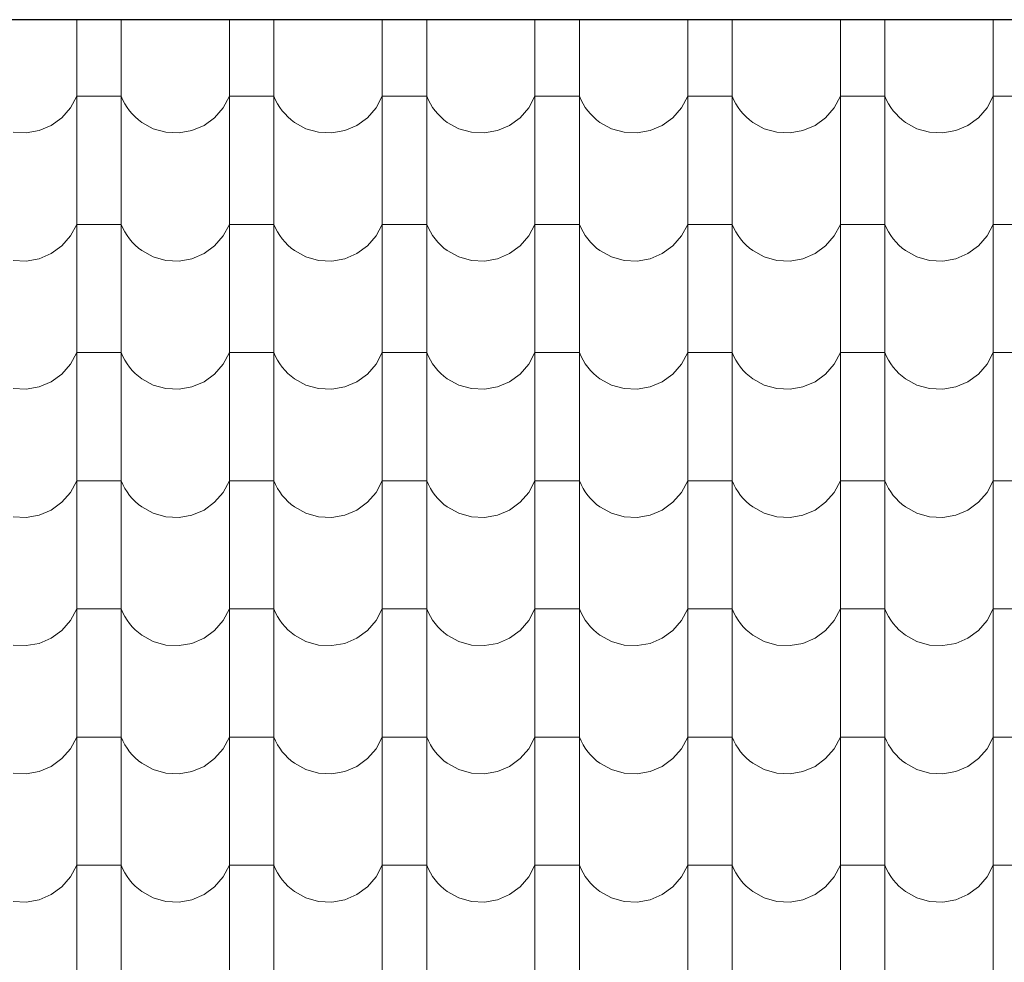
# Model space of a CAD drawing. Header units: millimetres. Extents: x -29624 to 9939, y -6894 to 6495.
# Tile 140 of 243: x -5983 to -5770, y -3385 to -3181. Entities that reach past the tile are written whole.
import ezdxf

# ---------------------------------------------------------------- set-up
doc = ezdxf.new("R2010")
doc.units = ezdxf.units.MM
doc.header["$MEASUREMENT"] = 0
doc.layers.add('810-G Ogólne', color=7, linetype='Continuous')
doc.layers.add('990-D Import IFC', color=7, linetype='Continuous')

# ---------------------------------------------------------------- blocks, each defined once
blk = doc.blocks.new('*X1822', base_point=(515069.4, 47309.9))
at = {"layer": '990-D Import IFC', "color": 251, "linetype": 'Continuous', "lineweight": 13, "true_color": 0x6a6a6a}
for p, q in [((541091.4, -15788.8), (541091.4, -15846.1)), ((541187.5, -15788.8), (541187.5, -15846.1)), ((541421.4, -15788.8), (541421.4, -15846.1)), ((541517.5, -15788.8), (541517.5, -15846.1)), ((541751.4, -15788.8), (541751.4, -15846.1)), ((541847.5, -15788.8), (541847.5, -15846.1)), ((542081.4, -15788.8), (542081.4, -15846.1)), ((542177.5, -15788.8), (542177.5, -15846.1)), ((542411.4, -15788.8), (542411.4, -15846.1)), ((542507.5, -15788.8), (542507.5, -15846.1)), ((542741.4, -15788.8), (542741.4, -15846.1)), ((542837.5, -15788.8), (542837.5, -15846.1)), ((543071.4, -15788.8), (543071.4, -15846.1)), ((541091.4, -15846.1), (541091.4, -16123.1)), ((541187.5, -15846.1), (541187.5, -16123.1)), ((541421.4, -15846.1), (541421.4, -16123.1)), ((541517.5, -15846.1), (541517.5, -16123.1)), ((541751.4, -15846.1), (541751.4, -16123.1)), ((541847.5, -15846.1), (541847.5, -16123.1)), ((542081.4, -15846.1), (542081.4, -16123.1)), ((542177.5, -15846.1), (542177.5, -16123.1)), ((542411.4, -15846.1), (542411.4, -16123.1)), ((542507.5, -15846.1), (542507.5, -16123.1)), ((542741.4, -15846.1), (542741.4, -16123.1)), ((542837.5, -15846.1), (542837.5, -16123.1)), ((543071.4, -15846.1), (543071.4, -16123.1)), ((541078.1, -15979.2), (541091.4, -15954.2)), ((541139.4, -15954.2), (541091.4, -15954.2)), ((541187.5, -15954.2), (541139.4, -15954.2)), ((541187.5, -15954.2), (541191.1, -15962.5)), ((541191.1, -15962.5), (541195.4, -15970.6)), ((541195.4, -15970.6), (541200.2, -15978.3)), ((541408.1, -15979.2), (541421.4, -15954.2)), ((541469.4, -15954.2), (541421.4, -15954.2)), ((541517.5, -15954.2), (541469.4, -15954.2)), ((541517.5, -15954.2), (541521.1, -15962.5)), ((541521.1, -15962.5), (541525.4, -15970.6)), ((541525.4, -15970.6), (541530.2, -15978.3)), ((541738.1, -15979.2), (541751.4, -15954.2)), ((541799.4, -15954.2), (541751.4, -15954.2)), ((541847.5, -15954.2), (541799.4, -15954.2)), ((541847.5, -15954.2), (541851.1, -15962.5)), ((541851.1, -15962.5), (541855.4, -15970.6)), ((541855.4, -15970.6), (541860.2, -15978.3)), ((542068.1, -15979.2), (542081.4, -15954.2)), ((542129.4, -15954.2), (542081.4, -15954.2)), ((542177.5, -15954.2), (542129.4, -15954.2)), ((542177.5, -15954.2), (542181.1, -15962.5)), ((542181.1, -15962.5), (542185.4, -15970.6)), ((542185.4, -15970.6), (542190.2, -15978.3)), ((542398.1, -15979.2), (542411.4, -15954.2)), ((542459.4, -15954.2), (542411.4, -15954.2)), ((542507.5, -15954.2), (542459.4, -15954.2)), ((542507.5, -15954.2), (542511.1, -15962.5)), ((542511.1, -15962.5), (542515.4, -15970.6)), ((542515.4, -15970.6), (542520.2, -15978.3)), ((542728.1, -15979.2), (542741.4, -15954.2)), ((542789.4, -15954.2), (542741.4, -15954.2)), ((542837.5, -15954.2), (542789.4, -15954.2)), ((542837.5, -15954.2), (542841.1, -15962.5)), ((542841.1, -15962.5), (542845.4, -15970.6)), ((542845.4, -15970.6), (542850.2, -15978.3)), ((543058.1, -15979.2), (543071.4, -15954.2)), ((543119.4, -15954.2), (543071.4, -15954.2)), ((541059.4, -16000.7), (541078.1, -15979.2)), ((541200.2, -15978.3), (541205.5, -15985.7)), ((541205.5, -15985.7), (541211.4, -15992.6)), ((541211.4, -15992.6), (541217.8, -15999.1)), ((541389.4, -16000.7), (541408.1, -15979.2)), ((541530.2, -15978.3), (541535.5, -15985.7)), ((541535.5, -15985.7), (541541.4, -15992.6)), ((541541.4, -15992.6), (541547.8, -15999.1)), ((541719.4, -16000.7), (541738.1, -15979.2)), ((541860.2, -15978.3), (541865.5, -15985.7)), ((541865.5, -15985.7), (541871.4, -15992.6)), ((541871.4, -15992.6), (541877.8, -15999.1)), ((542049.4, -16000.7), (542068.1, -15979.2)), ((542190.2, -15978.3), (542195.5, -15985.7)), ((542195.5, -15985.7), (542201.4, -15992.6)), ((542201.4, -15992.6), (542207.8, -15999.1)), ((542379.4, -16000.7), (542398.1, -15979.2)), ((542520.2, -15978.3), (542525.5, -15985.7)), ((542525.5, -15985.7), (542531.4, -15992.6)), ((542531.4, -15992.6), (542537.8, -15999.1)), ((542709.4, -16000.7), (542728.1, -15979.2)), ((542850.2, -15978.3), (542855.5, -15985.7)), ((542855.5, -15985.7), (542861.4, -15992.6)), ((542861.4, -15992.6), (542867.8, -15999.1)), ((543039.4, -16000.7), (543058.1, -15979.2)), ((541010.4, -16028.5), (541036.5, -16017.4)), ((541036.5, -16017.4), (541059.4, -16000.7)), ((541217.8, -15999.1), (541224.6, -16005.2)), ((541224.6, -16005.2), (541231.9, -16010.7)), ((541231.9, -16010.7), (541256.7, -16024.4)), ((541340.4, -16028.5), (541366.5, -16017.4)), ((541366.5, -16017.4), (541389.4, -16000.7)), ((541547.8, -15999.1), (541554.6, -16005.2)), ((541554.6, -16005.2), (541561.9, -16010.7)), ((541561.9, -16010.7), (541586.7, -16024.4)), ((541670.4, -16028.5), (541696.5, -16017.4)), ((541696.5, -16017.4), (541719.4, -16000.7)), ((541877.8, -15999.1), (541884.6, -16005.2)), ((541884.6, -16005.2), (541891.9, -16010.7)), ((541891.9, -16010.7), (541916.7, -16024.4)), ((542000.4, -16028.5), (542026.5, -16017.4)), ((542026.5, -16017.4), (542049.4, -16000.7)), ((542207.8, -15999.1), (542214.6, -16005.2)), ((542214.6, -16005.2), (542221.9, -16010.7)), ((542221.9, -16010.7), (542246.7, -16024.4)), ((542330.4, -16028.5), (542356.5, -16017.4)), ((542356.5, -16017.4), (542379.4, -16000.7)), ((542537.8, -15999.1), (542544.6, -16005.2)), ((542544.6, -16005.2), (542551.9, -16010.7)), ((542551.9, -16010.7), (542576.7, -16024.4)), ((542660.4, -16028.5), (542686.5, -16017.4)), ((542686.5, -16017.4), (542709.4, -16000.7)), ((542867.8, -15999.1), (542874.6, -16005.2)), ((542874.6, -16005.2), (542881.9, -16010.7)), ((542881.9, -16010.7), (542906.7, -16024.4)), ((542990.4, -16028.5), (543016.5, -16017.4)), ((543016.5, -16017.4), (543039.4, -16000.7)), ((540954.1, -16032.1), (540982.4, -16033.5)), ((540982.4, -16033.5), (541010.4, -16028.5)), ((541256.7, -16024.4), (541284.1, -16032.1)), ((541284.1, -16032.1), (541312.4, -16033.5)), ((541312.4, -16033.5), (541340.4, -16028.5)), ((541586.7, -16024.4), (541614.1, -16032.1)), ((541614.1, -16032.1), (541642.4, -16033.5)), ((541642.4, -16033.5), (541670.4, -16028.5)), ((541916.7, -16024.4), (541944.1, -16032.1)), ((541944.1, -16032.1), (541972.4, -16033.5)), ((541972.4, -16033.5), (542000.4, -16028.5)), ((542246.7, -16024.4), (542274.1, -16032.1)), ((542274.1, -16032.1), (542302.4, -16033.5)), ((542302.4, -16033.5), (542330.4, -16028.5)), ((542576.7, -16024.4), (542604.1, -16032.1)), ((542604.1, -16032.1), (542632.4, -16033.5)), ((542632.4, -16033.5), (542660.4, -16028.5)), ((542906.7, -16024.4), (542934.1, -16032.1)), ((542934.1, -16032.1), (542962.4, -16033.5)), ((542962.4, -16033.5), (542990.4, -16028.5)), ((541091.4, -16123.1), (541091.4, -16400.1)), ((541187.5, -16123.1), (541187.5, -16400.1)), ((541421.4, -16123.1), (541421.4, -16400.1)), ((541517.5, -16123.1), (541517.5, -16400.1)), ((541751.4, -16123.1), (541751.4, -16400.1)), ((541847.5, -16123.1), (541847.5, -16400.1)), ((542081.4, -16123.1), (542081.4, -16400.1)), ((542177.5, -16123.1), (542177.5, -16400.1)), ((542411.4, -16123.1), (542411.4, -16400.1)), ((542507.5, -16123.1), (542507.5, -16400.1)), ((542741.4, -16123.1), (542741.4, -16400.1)), ((542837.5, -16123.1), (542837.5, -16400.1)), ((543071.4, -16123.1), (543071.4, -16400.1)), ((541078.1, -16256.2), (541091.4, -16231.2)), ((541139.4, -16231.2), (541091.4, -16231.2)), ((541187.5, -16231.2), (541139.4, -16231.2)), ((541187.5, -16231.2), (541191.1, -16239.5)), ((541191.1, -16239.5), (541195.4, -16247.6)), ((541195.4, -16247.6), (541200.2, -16255.3)), ((541408.1, -16256.2), (541421.4, -16231.2)), ((541469.4, -16231.2), (541421.4, -16231.2)), ((541517.5, -16231.2), (541469.4, -16231.2)), ((541517.5, -16231.2), (541521.1, -16239.5)), ((541521.1, -16239.5), (541525.4, -16247.6)), ((541525.4, -16247.6), (541530.2, -16255.3)), ((541738.1, -16256.2), (541751.4, -16231.2)), ((541799.4, -16231.2), (541751.4, -16231.2)), ((541847.5, -16231.2), (541799.4, -16231.2)), ((541847.5, -16231.2), (541851.1, -16239.5)), ((541851.1, -16239.5), (541855.4, -16247.6)), ((541855.4, -16247.6), (541860.2, -16255.3)), ((542068.1, -16256.2), (542081.4, -16231.2)), ((542129.4, -16231.2), (542081.4, -16231.2)), ((542177.5, -16231.2), (542129.4, -16231.2)), ((542177.5, -16231.2), (542181.1, -16239.5)), ((542181.1, -16239.5), (542185.4, -16247.6)), ((542185.4, -16247.6), (542190.2, -16255.3)), ((542398.1, -16256.2), (542411.4, -16231.2)), ((542459.4, -16231.2), (542411.4, -16231.2)), ((542507.5, -16231.2), (542459.4, -16231.2)), ((542507.5, -16231.2), (542511.1, -16239.5)), ((542511.1, -16239.5), (542515.4, -16247.6)), ((542515.4, -16247.6), (542520.2, -16255.3)), ((542728.1, -16256.2), (542741.4, -16231.2)), ((542789.4, -16231.2), (542741.4, -16231.2)), ((542837.5, -16231.2), (542789.4, -16231.2)), ((542837.5, -16231.2), (542841.1, -16239.5)), ((542841.1, -16239.5), (542845.4, -16247.6)), ((542845.4, -16247.6), (542850.2, -16255.3)), ((543058.1, -16256.2), (543071.4, -16231.2)), ((543119.4, -16231.2), (543071.4, -16231.2)), ((541059.4, -16277.7), (541078.1, -16256.2)), ((541200.2, -16255.3), (541205.5, -16262.7)), ((541205.5, -16262.7), (541211.4, -16269.6)), ((541211.4, -16269.6), (541217.8, -16276.1)), ((541389.4, -16277.7), (541408.1, -16256.2)), ((541530.2, -16255.3), (541535.5, -16262.7)), ((541535.5, -16262.7), (541541.4, -16269.6)), ((541541.4, -16269.6), (541547.8, -16276.1)), ((541719.4, -16277.7), (541738.1, -16256.2)), ((541860.2, -16255.3), (541865.5, -16262.7)), ((541865.5, -16262.7), (541871.4, -16269.6)), ((541871.4, -16269.6), (541877.8, -16276.1)), ((542049.4, -16277.7), (542068.1, -16256.2)), ((542190.2, -16255.3), (542195.5, -16262.7)), ((542195.5, -16262.7), (542201.4, -16269.6)), ((542201.4, -16269.6), (542207.8, -16276.1)), ((542379.4, -16277.7), (542398.1, -16256.2)), ((542520.2, -16255.3), (542525.5, -16262.7)), ((542525.5, -16262.7), (542531.4, -16269.6)), ((542531.4, -16269.6), (542537.8, -16276.1)), ((542709.4, -16277.7), (542728.1, -16256.2)), ((542850.2, -16255.3), (542855.5, -16262.7)), ((542855.5, -16262.7), (542861.4, -16269.6)), ((542861.4, -16269.6), (542867.8, -16276.1)), ((543039.4, -16277.7), (543058.1, -16256.2)), ((541036.5, -16294.4), (541059.4, -16277.7)), ((541217.8, -16276.1), (541224.6, -16282.2)), ((541224.6, -16282.2), (541231.9, -16287.7)), ((541231.9, -16287.7), (541256.7, -16301.4)), ((541366.5, -16294.4), (541389.4, -16277.7)), ((541547.8, -16276.1), (541554.6, -16282.2)), ((541554.6, -16282.2), (541561.9, -16287.7)), ((541561.9, -16287.7), (541586.7, -16301.4)), ((541696.5, -16294.4), (541719.4, -16277.7)), ((541877.8, -16276.1), (541884.6, -16282.2)), ((541884.6, -16282.2), (541891.9, -16287.7)), ((541891.9, -16287.7), (541916.7, -16301.4)), ((542026.5, -16294.4), (542049.4, -16277.7)), ((542207.8, -16276.1), (542214.6, -16282.2)), ((542214.6, -16282.2), (542221.9, -16287.7)), ((542221.9, -16287.7), (542246.7, -16301.4)), ((542356.5, -16294.4), (542379.4, -16277.7)), ((542537.8, -16276.1), (542544.6, -16282.2)), ((542544.6, -16282.2), (542551.9, -16287.7)), ((542551.9, -16287.7), (542576.7, -16301.4)), ((542686.5, -16294.4), (542709.4, -16277.7)), ((542867.8, -16276.1), (542874.6, -16282.2)), ((542874.6, -16282.2), (542881.9, -16287.7)), ((542881.9, -16287.7), (542906.7, -16301.4)), ((543016.5, -16294.4), (543039.4, -16277.7)), ((540954.1, -16309.1), (540982.4, -16310.5)), ((540982.4, -16310.5), (541010.4, -16305.5)), ((541010.4, -16305.5), (541036.5, -16294.4)), ((541256.7, -16301.4), (541284.1, -16309.1)), ((541284.1, -16309.1), (541312.4, -16310.5)), ((541312.4, -16310.5), (541340.4, -16305.5)), ((541340.4, -16305.5), (541366.5, -16294.4)), ((541586.7, -16301.4), (541614.1, -16309.1)), ((541614.1, -16309.1), (541642.4, -16310.5)), ((541642.4, -16310.5), (541670.4, -16305.5)), ((541670.4, -16305.5), (541696.5, -16294.4)), ((541916.7, -16301.4), (541944.1, -16309.1)), ((541944.1, -16309.1), (541972.4, -16310.5)), ((541972.4, -16310.5), (542000.4, -16305.5)), ((542000.4, -16305.5), (542026.5, -16294.4)), ((542246.7, -16301.4), (542274.1, -16309.1)), ((542274.1, -16309.1), (542302.4, -16310.5)), ((542302.4, -16310.5), (542330.4, -16305.5)), ((542330.4, -16305.5), (542356.5, -16294.4)), ((542576.7, -16301.4), (542604.1, -16309.1)), ((542604.1, -16309.1), (542632.4, -16310.5)), ((542632.4, -16310.5), (542660.4, -16305.5)), ((542660.4, -16305.5), (542686.5, -16294.4)), ((542906.7, -16301.4), (542934.1, -16309.1)), ((542934.1, -16309.1), (542962.4, -16310.5)), ((542962.4, -16310.5), (542990.4, -16305.5)), ((542990.4, -16305.5), (543016.5, -16294.4)), ((541091.4, -16400.1), (541091.4, -16677.1)), ((541187.5, -16400.1), (541187.5, -16677.1)), ((541421.4, -16400.1), (541421.4, -16677.1)), ((541517.5, -16400.1), (541517.5, -16677.1)), ((541751.4, -16400.1), (541751.4, -16677.1)), ((541847.5, -16400.1), (541847.5, -16677.1)), ((542081.4, -16400.1), (542081.4, -16677.1)), ((542177.5, -16400.1), (542177.5, -16677.1)), ((542411.4, -16400.1), (542411.4, -16677.1)), ((542507.5, -16400.1), (542507.5, -16677.1)), ((542741.4, -16400.1), (542741.4, -16677.1)), ((542837.5, -16400.1), (542837.5, -16677.1)), ((543071.4, -16400.1), (543071.4, -16677.1)), ((541078.1, -16533.2), (541091.4, -16508.2)), ((541139.4, -16508.2), (541091.4, -16508.2)), ((541187.5, -16508.2), (541139.4, -16508.2)), ((541187.5, -16508.2), (541191.1, -16516.5)), ((541191.1, -16516.5), (541195.4, -16524.6)), ((541195.4, -16524.6), (541200.2, -16532.3)), ((541408.1, -16533.2), (541421.4, -16508.2)), ((541469.4, -16508.2), (541421.4, -16508.2)), ((541517.5, -16508.2), (541469.4, -16508.2)), ((541517.5, -16508.2), (541521.1, -16516.5)), ((541521.1, -16516.5), (541525.4, -16524.6)), ((541525.4, -16524.6), (541530.2, -16532.3)), ((541738.1, -16533.2), (541751.4, -16508.2)), ((541799.4, -16508.2), (541751.4, -16508.2)), ((541847.5, -16508.2), (541799.4, -16508.2)), ((541847.5, -16508.2), (541851.1, -16516.5)), ((541851.1, -16516.5), (541855.4, -16524.6)), ((541855.4, -16524.6), (541860.2, -16532.3)), ((542068.1, -16533.2), (542081.4, -16508.2)), ((542129.4, -16508.2), (542081.4, -16508.2)), ((542177.5, -16508.2), (542129.4, -16508.2)), ((542177.5, -16508.2), (542181.1, -16516.5)), ((542181.1, -16516.5), (542185.4, -16524.6)), ((542185.4, -16524.6), (542190.2, -16532.3)), ((542398.1, -16533.2), (542411.4, -16508.2)), ((542459.4, -16508.2), (542411.4, -16508.2)), ((542507.5, -16508.2), (542459.4, -16508.2)), ((542507.5, -16508.2), (542511.1, -16516.5)), ((542511.1, -16516.5), (542515.4, -16524.6)), ((542515.4, -16524.6), (542520.2, -16532.3)), ((542728.1, -16533.2), (542741.4, -16508.2)), ((542789.4, -16508.2), (542741.4, -16508.2)), ((542837.5, -16508.2), (542789.4, -16508.2)), ((542837.5, -16508.2), (542841.1, -16516.5)), ((542841.1, -16516.5), (542845.4, -16524.6)), ((542845.4, -16524.6), (542850.2, -16532.3)), ((543058.1, -16533.2), (543071.4, -16508.2)), ((543119.4, -16508.2), (543071.4, -16508.2)), ((541059.4, -16554.7), (541078.1, -16533.2)), ((541200.2, -16532.3), (541205.5, -16539.7)), ((541205.5, -16539.7), (541211.4, -16546.6)), ((541211.4, -16546.6), (541217.8, -16553.1)), ((541389.4, -16554.7), (541408.1, -16533.2)), ((541530.2, -16532.3), (541535.5, -16539.7)), ((541535.5, -16539.7), (541541.4, -16546.6)), ((541541.4, -16546.6), (541547.8, -16553.1)), ((541719.4, -16554.7), (541738.1, -16533.2)), ((541860.2, -16532.3), (541865.5, -16539.7)), ((541865.5, -16539.7), (541871.4, -16546.6)), ((541871.4, -16546.6), (541877.8, -16553.1)), ((542049.4, -16554.7), (542068.1, -16533.2)), ((542190.2, -16532.3), (542195.5, -16539.7)), ((542195.5, -16539.7), (542201.4, -16546.6)), ((542201.4, -16546.6), (542207.8, -16553.1)), ((542379.4, -16554.7), (542398.1, -16533.2)), ((542520.2, -16532.3), (542525.5, -16539.7)), ((542525.5, -16539.7), (542531.4, -16546.6)), ((542531.4, -16546.6), (542537.8, -16553.1)), ((542709.4, -16554.7), (542728.1, -16533.2)), ((542850.2, -16532.3), (542855.5, -16539.7)), ((542855.5, -16539.7), (542861.4, -16546.6)), ((542861.4, -16546.6), (542867.8, -16553.1)), ((543039.4, -16554.7), (543058.1, -16533.2)), ((541036.5, -16571.4), (541059.4, -16554.7)), ((541217.8, -16553.1), (541224.6, -16559.2)), ((541224.6, -16559.2), (541231.9, -16564.7)), ((541231.9, -16564.7), (541256.7, -16578.4)), ((541366.5, -16571.4), (541389.4, -16554.7)), ((541547.8, -16553.1), (541554.6, -16559.2)), ((541554.6, -16559.2), (541561.9, -16564.7)), ((541561.9, -16564.7), (541586.7, -16578.4)), ((541696.5, -16571.4), (541719.4, -16554.7)), ((541877.8, -16553.1), (541884.6, -16559.2)), ((541884.6, -16559.2), (541891.9, -16564.7)), ((541891.9, -16564.7), (541916.7, -16578.4)), ((542026.5, -16571.4), (542049.4, -16554.7)), ((542207.8, -16553.1), (542214.6, -16559.2)), ((542214.6, -16559.2), (542221.9, -16564.7)), ((542221.9, -16564.7), (542246.7, -16578.4)), ((542356.5, -16571.4), (542379.4, -16554.7)), ((542537.8, -16553.1), (542544.6, -16559.2)), ((542544.6, -16559.2), (542551.9, -16564.7)), ((542551.9, -16564.7), (542576.7, -16578.4)), ((542686.5, -16571.4), (542709.4, -16554.7)), ((542867.8, -16553.1), (542874.6, -16559.2)), ((542874.6, -16559.2), (542881.9, -16564.7)), ((542881.9, -16564.7), (542906.7, -16578.4)), ((543016.5, -16571.4), (543039.4, -16554.7)), ((540954.1, -16586.1), (540982.4, -16587.5)), ((540982.4, -16587.5), (541010.4, -16582.5)), ((541010.4, -16582.5), (541036.5, -16571.4)), ((541256.7, -16578.4), (541284.1, -16586.1)), ((541284.1, -16586.1), (541312.4, -16587.5)), ((541312.4, -16587.5), (541340.4, -16582.5)), ((541340.4, -16582.5), (541366.5, -16571.4)), ((541586.7, -16578.4), (541614.1, -16586.1)), ((541614.1, -16586.1), (541642.4, -16587.5)), ((541642.4, -16587.5), (541670.4, -16582.5)), ((541670.4, -16582.5), (541696.5, -16571.4)), ((541916.7, -16578.4), (541944.1, -16586.1)), ((541944.1, -16586.1), (541972.4, -16587.5)), ((541972.4, -16587.5), (542000.4, -16582.5)), ((542000.4, -16582.5), (542026.5, -16571.4)), ((542246.7, -16578.4), (542274.1, -16586.1)), ((542274.1, -16586.1), (542302.4, -16587.5)), ((542302.4, -16587.5), (542330.4, -16582.5)), ((542330.4, -16582.5), (542356.5, -16571.4)), ((542576.7, -16578.4), (542604.1, -16586.1)), ((542604.1, -16586.1), (542632.4, -16587.5)), ((542632.4, -16587.5), (542660.4, -16582.5)), ((542660.4, -16582.5), (542686.5, -16571.4)), ((542906.7, -16578.4), (542934.1, -16586.1)), ((542934.1, -16586.1), (542962.4, -16587.5)), ((542962.4, -16587.5), (542990.4, -16582.5)), ((542990.4, -16582.5), (543016.5, -16571.4)), ((541091.4, -16677.1), (541091.4, -16954.1)), ((541187.5, -16677.1), (541187.5, -16954.1)), ((541421.4, -16677.1), (541421.4, -16954.1)), ((541517.5, -16677.1), (541517.5, -16954.1)), ((541751.4, -16677.1), (541751.4, -16954.1)), ((541847.5, -16677.1), (541847.5, -16954.1)), ((542081.4, -16677.1), (542081.4, -16954.1)), ((542177.5, -16677.1), (542177.5, -16954.1)), ((542411.4, -16677.1), (542411.4, -16954.1)), ((542507.5, -16677.1), (542507.5, -16954.1)), ((542741.4, -16677.1), (542741.4, -16954.1)), ((542837.5, -16677.1), (542837.5, -16954.1)), ((543071.4, -16677.1), (543071.4, -16954.1)), ((541078.1, -16810.2), (541091.4, -16785.2)), ((541139.4, -16785.2), (541091.4, -16785.2)), ((541187.5, -16785.2), (541139.4, -16785.2)), ((541187.5, -16785.2), (541191.1, -16793.5)), ((541191.1, -16793.5), (541195.4, -16801.6)), ((541195.4, -16801.6), (541200.2, -16809.3)), ((541408.1, -16810.2), (541421.4, -16785.2)), ((541469.4, -16785.2), (541421.4, -16785.2)), ((541517.5, -16785.2), (541469.4, -16785.2)), ((541517.5, -16785.2), (541521.1, -16793.5)), ((541521.1, -16793.5), (541525.4, -16801.6)), ((541525.4, -16801.6), (541530.2, -16809.3)), ((541738.1, -16810.2), (541751.4, -16785.2)), ((541799.4, -16785.2), (541751.4, -16785.2)), ((541847.5, -16785.2), (541799.4, -16785.2)), ((541847.5, -16785.2), (541851.1, -16793.5)), ((541851.1, -16793.5), (541855.4, -16801.6)), ((541855.4, -16801.6), (541860.2, -16809.3)), ((542068.1, -16810.2), (542081.4, -16785.2)), ((542129.4, -16785.2), (542081.4, -16785.2)), ((542177.5, -16785.2), (542129.4, -16785.2)), ((542177.5, -16785.2), (542181.1, -16793.5)), ((542181.1, -16793.5), (542185.4, -16801.6)), ((542185.4, -16801.6), (542190.2, -16809.3)), ((542398.1, -16810.2), (542411.4, -16785.2)), ((542459.4, -16785.2), (542411.4, -16785.2)), ((542507.5, -16785.2), (542459.4, -16785.2)), ((542507.5, -16785.2), (542511.1, -16793.5)), ((542511.1, -16793.5), (542515.4, -16801.6)), ((542515.4, -16801.6), (542520.2, -16809.3)), ((542728.1, -16810.2), (542741.4, -16785.2)), ((542789.4, -16785.2), (542741.4, -16785.2)), ((542837.5, -16785.2), (542789.4, -16785.2)), ((542837.5, -16785.2), (542841.1, -16793.5)), ((542841.1, -16793.5), (542845.4, -16801.6)), ((542845.4, -16801.6), (542850.2, -16809.3)), ((543058.1, -16810.2), (543071.4, -16785.2)), ((543119.4, -16785.2), (543071.4, -16785.2)), ((541059.4, -16831.7), (541078.1, -16810.2)), ((541200.2, -16809.3), (541205.5, -16816.7)), ((541205.5, -16816.7), (541211.4, -16823.6)), ((541211.4, -16823.6), (541217.8, -16830.1)), ((541389.4, -16831.7), (541408.1, -16810.2)), ((541530.2, -16809.3), (541535.5, -16816.7)), ((541535.5, -16816.7), (541541.4, -16823.6)), ((541541.4, -16823.6), (541547.8, -16830.1)), ((541719.4, -16831.7), (541738.1, -16810.2)), ((541860.2, -16809.3), (541865.5, -16816.7)), ((541865.5, -16816.7), (541871.4, -16823.6)), ((541871.4, -16823.6), (541877.8, -16830.1)), ((542049.4, -16831.7), (542068.1, -16810.2)), ((542190.2, -16809.3), (542195.5, -16816.7)), ((542195.5, -16816.7), (542201.4, -16823.6)), ((542201.4, -16823.6), (542207.8, -16830.1)), ((542379.4, -16831.7), (542398.1, -16810.2)), ((542520.2, -16809.3), (542525.5, -16816.7)), ((542525.5, -16816.7), (542531.4, -16823.6)), ((542531.4, -16823.6), (542537.8, -16830.1)), ((542709.4, -16831.7), (542728.1, -16810.2)), ((542850.2, -16809.3), (542855.5, -16816.7)), ((542855.5, -16816.7), (542861.4, -16823.6)), ((542861.4, -16823.6), (542867.8, -16830.1)), ((543039.4, -16831.7), (543058.1, -16810.2)), ((541036.5, -16848.4), (541059.4, -16831.7)), ((541217.8, -16830.1), (541224.6, -16836.2)), ((541224.6, -16836.2), (541231.9, -16841.7)), ((541231.9, -16841.7), (541256.7, -16855.4)), ((541366.5, -16848.4), (541389.4, -16831.7)), ((541547.8, -16830.1), (541554.6, -16836.2)), ((541554.6, -16836.2), (541561.9, -16841.7)), ((541561.9, -16841.7), (541586.7, -16855.4)), ((541696.5, -16848.4), (541719.4, -16831.7)), ((541877.8, -16830.1), (541884.6, -16836.2)), ((541884.6, -16836.2), (541891.9, -16841.7)), ((541891.9, -16841.7), (541916.7, -16855.4)), ((542026.5, -16848.4), (542049.4, -16831.7)), ((542207.8, -16830.1), (542214.6, -16836.2)), ((542214.6, -16836.2), (542221.9, -16841.7)), ((542221.9, -16841.7), (542246.7, -16855.4)), ((542356.5, -16848.4), (542379.4, -16831.7)), ((542537.8, -16830.1), (542544.6, -16836.2)), ((542544.6, -16836.2), (542551.9, -16841.7)), ((542551.9, -16841.7), (542576.7, -16855.4)), ((542686.5, -16848.4), (542709.4, -16831.7)), ((542867.8, -16830.1), (542874.6, -16836.2)), ((542874.6, -16836.2), (542881.9, -16841.7)), ((542881.9, -16841.7), (542906.7, -16855.4)), ((543016.5, -16848.4), (543039.4, -16831.7)), ((540954.1, -16863.1), (540982.4, -16864.5)), ((540982.4, -16864.5), (541010.4, -16859.5)), ((541010.4, -16859.5), (541036.5, -16848.4)), ((541256.7, -16855.4), (541284.1, -16863.1)), ((541284.1, -16863.1), (541312.4, -16864.5)), ((541312.4, -16864.5), (541340.4, -16859.5)), ((541340.4, -16859.5), (541366.5, -16848.4)), ((541586.7, -16855.4), (541614.1, -16863.1)), ((541614.1, -16863.1), (541642.4, -16864.5)), ((541642.4, -16864.5), (541670.4, -16859.5)), ((541670.4, -16859.5), (541696.5, -16848.4)), ((541916.7, -16855.4), (541944.1, -16863.1)), ((541944.1, -16863.1), (541972.4, -16864.5)), ((541972.4, -16864.5), (542000.4, -16859.5)), ((542000.4, -16859.5), (542026.5, -16848.4)), ((542246.7, -16855.4), (542274.1, -16863.1)), ((542274.1, -16863.1), (542302.4, -16864.5)), ((542302.4, -16864.5), (542330.4, -16859.5)), ((542330.4, -16859.5), (542356.5, -16848.4)), ((542576.7, -16855.4), (542604.1, -16863.1)), ((542604.1, -16863.1), (542632.4, -16864.5)), ((542632.4, -16864.5), (542660.4, -16859.5)), ((542660.4, -16859.5), (542686.5, -16848.4)), ((542906.7, -16855.4), (542934.1, -16863.1)), ((542934.1, -16863.1), (542962.4, -16864.5)), ((542962.4, -16864.5), (542990.4, -16859.5)), ((542990.4, -16859.5), (543016.5, -16848.4)), ((541091.4, -16954.1), (541091.4, -17231.1)), ((541187.5, -16954.1), (541187.5, -17231.1)), ((541421.4, -16954.1), (541421.4, -17231.1)), ((541517.5, -16954.1), (541517.5, -17231.1)), ((541751.4, -16954.1), (541751.4, -17231.1)), ((541847.5, -16954.1), (541847.5, -17231.1)), ((542081.4, -16954.1), (542081.4, -17231.1)), ((542177.5, -16954.1), (542177.5, -17231.1)), ((542411.4, -16954.1), (542411.4, -17231.1)), ((542507.5, -16954.1), (542507.5, -17231.1)), ((542741.4, -16954.1), (542741.4, -17231.1)), ((542837.5, -16954.1), (542837.5, -17231.1)), ((543071.4, -16954.1), (543071.4, -17231.1)), ((541078.1, -17087.2), (541091.4, -17062.2)), ((541139.4, -17062.2), (541091.4, -17062.2)), ((541187.5, -17062.2), (541139.4, -17062.2)), ((541187.5, -17062.2), (541191.1, -17070.5)), ((541191.1, -17070.5), (541195.4, -17078.6)), ((541195.4, -17078.6), (541200.2, -17086.3)), ((541408.1, -17087.2), (541421.4, -17062.2)), ((541469.4, -17062.2), (541421.4, -17062.2)), ((541517.5, -17062.2), (541469.4, -17062.2)), ((541517.5, -17062.2), (541521.1, -17070.5)), ((541521.1, -17070.5), (541525.4, -17078.6)), ((541525.4, -17078.6), (541530.2, -17086.3)), ((541738.1, -17087.2), (541751.4, -17062.2)), ((541799.4, -17062.2), (541751.4, -17062.2)), ((541847.5, -17062.2), (541799.4, -17062.2)), ((541847.5, -17062.2), (541851.1, -17070.5)), ((541851.1, -17070.5), (541855.4, -17078.6)), ((541855.4, -17078.6), (541860.2, -17086.3)), ((542068.1, -17087.2), (542081.4, -17062.2)), ((542129.4, -17062.2), (542081.4, -17062.2)), ((542177.5, -17062.2), (542129.4, -17062.2)), ((542177.5, -17062.2), (542181.1, -17070.5)), ((542181.1, -17070.5), (542185.4, -17078.6)), ((542185.4, -17078.6), (542190.2, -17086.3)), ((542398.1, -17087.2), (542411.4, -17062.2)), ((542459.4, -17062.2), (542411.4, -17062.2)), ((542507.5, -17062.2), (542459.4, -17062.2)), ((542507.5, -17062.2), (542511.1, -17070.5)), ((542511.1, -17070.5), (542515.4, -17078.6)), ((542515.4, -17078.6), (542520.2, -17086.3)), ((542728.1, -17087.2), (542741.4, -17062.2)), ((542789.4, -17062.2), (542741.4, -17062.2)), ((542837.5, -17062.2), (542789.4, -17062.2)), ((542837.5, -17062.2), (542841.1, -17070.5)), ((542841.1, -17070.5), (542845.4, -17078.6)), ((542845.4, -17078.6), (542850.2, -17086.3)), ((543058.1, -17087.2), (543071.4, -17062.2)), ((543119.4, -17062.2), (543071.4, -17062.2)), ((541059.4, -17108.7), (541078.1, -17087.2)), ((541200.2, -17086.3), (541205.5, -17093.7)), ((541205.5, -17093.7), (541211.4, -17100.6)), ((541211.4, -17100.6), (541217.8, -17107.1)), ((541389.4, -17108.7), (541408.1, -17087.2)), ((541530.2, -17086.3), (541535.5, -17093.7)), ((541535.5, -17093.7), (541541.4, -17100.6)), ((541541.4, -17100.6), (541547.8, -17107.1)), ((541719.4, -17108.7), (541738.1, -17087.2)), ((541860.2, -17086.3), (541865.5, -17093.7)), ((541865.5, -17093.7), (541871.4, -17100.6)), ((541871.4, -17100.6), (541877.8, -17107.1)), ((542049.4, -17108.7), (542068.1, -17087.2)), ((542190.2, -17086.3), (542195.5, -17093.7)), ((542195.5, -17093.7), (542201.4, -17100.6)), ((542201.4, -17100.6), (542207.8, -17107.1)), ((542379.4, -17108.7), (542398.1, -17087.2)), ((542520.2, -17086.3), (542525.5, -17093.7)), ((542525.5, -17093.7), (542531.4, -17100.6)), ((542531.4, -17100.6), (542537.8, -17107.1)), ((542709.4, -17108.7), (542728.1, -17087.2)), ((542850.2, -17086.3), (542855.5, -17093.7)), ((542855.5, -17093.7), (542861.4, -17100.6)), ((542861.4, -17100.6), (542867.8, -17107.1)), ((543039.4, -17108.7), (543058.1, -17087.2)), ((541036.5, -17125.4), (541059.4, -17108.7)), ((541217.8, -17107.1), (541224.6, -17113.2)), ((541224.6, -17113.2), (541231.9, -17118.7)), ((541231.9, -17118.7), (541256.7, -17132.4)), ((541366.5, -17125.4), (541389.4, -17108.7)), ((541547.8, -17107.1), (541554.6, -17113.2)), ((541554.6, -17113.2), (541561.9, -17118.7)), ((541561.9, -17118.7), (541586.7, -17132.4)), ((541696.5, -17125.4), (541719.4, -17108.7)), ((541877.8, -17107.1), (541884.6, -17113.2)), ((541884.6, -17113.2), (541891.9, -17118.7)), ((541891.9, -17118.7), (541916.7, -17132.4)), ((542026.5, -17125.4), (542049.4, -17108.7)), ((542207.8, -17107.1), (542214.6, -17113.2)), ((542214.6, -17113.2), (542221.9, -17118.7)), ((542221.9, -17118.7), (542246.7, -17132.4)), ((542356.5, -17125.4), (542379.4, -17108.7)), ((542537.8, -17107.1), (542544.6, -17113.2)), ((542544.6, -17113.2), (542551.9, -17118.7)), ((542551.9, -17118.7), (542576.7, -17132.4)), ((542686.5, -17125.4), (542709.4, -17108.7)), ((542867.8, -17107.1), (542874.6, -17113.2)), ((542874.6, -17113.2), (542881.9, -17118.7)), ((542881.9, -17118.7), (542906.7, -17132.4)), ((543016.5, -17125.4), (543039.4, -17108.7)), ((540954.1, -17140.1), (540982.4, -17141.5)), ((540982.4, -17141.5), (541010.4, -17136.5)), ((541010.4, -17136.5), (541036.5, -17125.4)), ((541256.7, -17132.4), (541284.1, -17140.1)), ((541284.1, -17140.1), (541312.4, -17141.5)), ((541312.4, -17141.5), (541340.4, -17136.5)), ((541340.4, -17136.5), (541366.5, -17125.4)), ((541586.7, -17132.4), (541614.1, -17140.1)), ((541614.1, -17140.1), (541642.4, -17141.5)), ((541642.4, -17141.5), (541670.4, -17136.5)), ((541670.4, -17136.5), (541696.5, -17125.4)), ((541916.7, -17132.4), (541944.1, -17140.1)), ((541944.1, -17140.1), (541972.4, -17141.5)), ((541972.4, -17141.5), (542000.4, -17136.5)), ((542000.4, -17136.5), (542026.5, -17125.4)), ((542246.7, -17132.4), (542274.1, -17140.1)), ((542274.1, -17140.1), (542302.4, -17141.5)), ((542302.4, -17141.5), (542330.4, -17136.5)), ((542330.4, -17136.5), (542356.5, -17125.4)), ((542576.7, -17132.4), (542604.1, -17140.1)), ((542604.1, -17140.1), (542632.4, -17141.5)), ((542632.4, -17141.5), (542660.4, -17136.5)), ((542660.4, -17136.5), (542686.5, -17125.4)), ((542906.7, -17132.4), (542934.1, -17140.1)), ((542934.1, -17140.1), (542962.4, -17141.5)), ((542962.4, -17141.5), (542990.4, -17136.5)), ((542990.4, -17136.5), (543016.5, -17125.4)), ((541091.4, -17231.1), (541091.4, -17508.1)), ((541187.5, -17231.1), (541187.5, -17508.1)), ((541421.4, -17231.1), (541421.4, -17508.1)), ((541517.5, -17231.1), (541517.5, -17508.1)), ((541751.4, -17231.1), (541751.4, -17508.1)), ((541847.5, -17231.1), (541847.5, -17508.1)), ((542081.4, -17231.1), (542081.4, -17508.1)), ((542177.5, -17231.1), (542177.5, -17508.1)), ((542411.4, -17231.1), (542411.4, -17508.1)), ((542507.5, -17231.1), (542507.5, -17508.1)), ((542741.4, -17231.1), (542741.4, -17508.1)), ((542837.5, -17231.1), (542837.5, -17508.1)), ((543071.4, -17231.1), (543071.4, -17508.1)), ((541078.1, -17364.2), (541091.4, -17339.2)), ((541139.4, -17339.2), (541091.4, -17339.2)), ((541187.5, -17339.2), (541139.4, -17339.2)), ((541187.5, -17339.2), (541191.1, -17347.5)), ((541191.1, -17347.5), (541195.4, -17355.6)), ((541195.4, -17355.6), (541200.2, -17363.3)), ((541408.1, -17364.2), (541421.4, -17339.2)), ((541469.4, -17339.2), (541421.4, -17339.2)), ((541517.5, -17339.2), (541469.4, -17339.2)), ((541517.5, -17339.2), (541521.1, -17347.5)), ((541521.1, -17347.5), (541525.4, -17355.6)), ((541525.4, -17355.6), (541530.2, -17363.3)), ((541738.1, -17364.2), (541751.4, -17339.2)), ((541799.4, -17339.2), (541751.4, -17339.2)), ((541847.5, -17339.2), (541799.4, -17339.2)), ((541847.5, -17339.2), (541851.1, -17347.5)), ((541851.1, -17347.5), (541855.4, -17355.6)), ((541855.4, -17355.6), (541860.2, -17363.3)), ((542068.1, -17364.2), (542081.4, -17339.2)), ((542129.4, -17339.2), (542081.4, -17339.2)), ((542177.5, -17339.2), (542129.4, -17339.2)), ((542177.5, -17339.2), (542181.1, -17347.5)), ((542181.1, -17347.5), (542185.4, -17355.6)), ((542185.4, -17355.6), (542190.2, -17363.3)), ((542398.1, -17364.2), (542411.4, -17339.2)), ((542459.4, -17339.2), (542411.4, -17339.2)), ((542507.5, -17339.2), (542459.4, -17339.2)), ((542507.5, -17339.2), (542511.1, -17347.5)), ((542511.1, -17347.5), (542515.4, -17355.6)), ((542515.4, -17355.6), (542520.2, -17363.3)), ((542728.1, -17364.2), (542741.4, -17339.2)), ((542789.4, -17339.2), (542741.4, -17339.2)), ((542837.5, -17339.2), (542789.4, -17339.2)), ((542837.5, -17339.2), (542841.1, -17347.5)), ((542841.1, -17347.5), (542845.4, -17355.6)), ((542845.4, -17355.6), (542850.2, -17363.3)), ((543058.1, -17364.2), (543071.4, -17339.2)), ((543119.4, -17339.2), (543071.4, -17339.2)), ((541059.4, -17385.7), (541078.1, -17364.2)), ((541200.2, -17363.3), (541205.5, -17370.7)), ((541205.5, -17370.7), (541211.4, -17377.6)), ((541211.4, -17377.6), (541217.8, -17384.1)), ((541389.4, -17385.7), (541408.1, -17364.2)), ((541530.2, -17363.3), (541535.5, -17370.7)), ((541535.5, -17370.7), (541541.4, -17377.6)), ((541541.4, -17377.6), (541547.8, -17384.1)), ((541719.4, -17385.7), (541738.1, -17364.2)), ((541860.2, -17363.3), (541865.5, -17370.7)), ((541865.5, -17370.7), (541871.4, -17377.6)), ((541871.4, -17377.6), (541877.8, -17384.1)), ((542049.4, -17385.7), (542068.1, -17364.2)), ((542190.2, -17363.3), (542195.5, -17370.7)), ((542195.5, -17370.7), (542201.4, -17377.6)), ((542201.4, -17377.6), (542207.8, -17384.1)), ((542379.4, -17385.7), (542398.1, -17364.2)), ((542520.2, -17363.3), (542525.5, -17370.7)), ((542525.5, -17370.7), (542531.4, -17377.6)), ((542531.4, -17377.6), (542537.8, -17384.1)), ((542709.4, -17385.7), (542728.1, -17364.2)), ((542850.2, -17363.3), (542855.5, -17370.7)), ((542855.5, -17370.7), (542861.4, -17377.6)), ((542861.4, -17377.6), (542867.8, -17384.1)), ((543039.4, -17385.7), (543058.1, -17364.2)), ((541036.5, -17402.4), (541059.4, -17385.7)), ((541217.8, -17384.1), (541224.6, -17390.2)), ((541224.6, -17390.2), (541231.9, -17395.7)), ((541231.9, -17395.7), (541256.7, -17409.4)), ((541366.5, -17402.4), (541389.4, -17385.7)), ((541547.8, -17384.1), (541554.6, -17390.2)), ((541554.6, -17390.2), (541561.9, -17395.7)), ((541561.9, -17395.7), (541586.7, -17409.4)), ((541696.5, -17402.4), (541719.4, -17385.7)), ((541877.8, -17384.1), (541884.6, -17390.2)), ((541884.6, -17390.2), (541891.9, -17395.7)), ((541891.9, -17395.7), (541916.7, -17409.4)), ((542026.5, -17402.4), (542049.4, -17385.7)), ((542207.8, -17384.1), (542214.6, -17390.2)), ((542214.6, -17390.2), (542221.9, -17395.7)), ((542221.9, -17395.7), (542246.7, -17409.4)), ((542356.5, -17402.4), (542379.4, -17385.7)), ((542537.8, -17384.1), (542544.6, -17390.2)), ((542544.6, -17390.2), (542551.9, -17395.7)), ((542551.9, -17395.7), (542576.7, -17409.4)), ((542686.5, -17402.4), (542709.4, -17385.7)), ((542867.8, -17384.1), (542874.6, -17390.2)), ((542874.6, -17390.2), (542881.9, -17395.7)), ((542881.9, -17395.7), (542906.7, -17409.4)), ((543016.5, -17402.4), (543039.4, -17385.7)), ((540954.1, -17417.1), (540982.4, -17418.5)), ((540982.4, -17418.5), (541010.4, -17413.5)), ((541010.4, -17413.5), (541036.5, -17402.4)), ((541256.7, -17409.4), (541284.1, -17417.1)), ((541284.1, -17417.1), (541312.4, -17418.5)), ((541312.4, -17418.5), (541340.4, -17413.5)), ((541340.4, -17413.5), (541366.5, -17402.4)), ((541586.7, -17409.4), (541614.1, -17417.1)), ((541614.1, -17417.1), (541642.4, -17418.5)), ((541642.4, -17418.5), (541670.4, -17413.5)), ((541670.4, -17413.5), (541696.5, -17402.4)), ((541916.7, -17409.4), (541944.1, -17417.1)), ((541944.1, -17417.1), (541972.4, -17418.5)), ((541972.4, -17418.5), (542000.4, -17413.5)), ((542000.4, -17413.5), (542026.5, -17402.4)), ((542246.7, -17409.4), (542274.1, -17417.1)), ((542274.1, -17417.1), (542302.4, -17418.5)), ((542302.4, -17418.5), (542330.4, -17413.5)), ((542330.4, -17413.5), (542356.5, -17402.4)), ((542576.7, -17409.4), (542604.1, -17417.1)), ((542604.1, -17417.1), (542632.4, -17418.5)), ((542632.4, -17418.5), (542660.4, -17413.5)), ((542660.4, -17413.5), (542686.5, -17402.4)), ((542906.7, -17409.4), (542934.1, -17417.1)), ((542934.1, -17417.1), (542962.4, -17418.5)), ((542962.4, -17418.5), (542990.4, -17413.5)), ((542990.4, -17413.5), (543016.5, -17402.4)), ((541091.4, -17508.1), (541091.4, -17785.1)), ((541187.5, -17508.1), (541187.5, -17785.1)), ((541421.4, -17508.1), (541421.4, -17785.1)), ((541517.5, -17508.1), (541517.5, -17785.1)), ((541751.4, -17508.1), (541751.4, -17785.1)), ((541847.5, -17508.1), (541847.5, -17785.1)), ((542081.4, -17508.1), (542081.4, -17785.1)), ((542177.5, -17508.1), (542177.5, -17785.1)), ((542411.4, -17508.1), (542411.4, -17785.1)), ((542507.5, -17508.1), (542507.5, -17785.1)), ((542741.4, -17508.1), (542741.4, -17785.1)), ((542837.5, -17508.1), (542837.5, -17785.1)), ((543071.4, -17508.1), (543071.4, -17785.1)), ((541078.1, -17641.2), (541091.4, -17616.2)), ((541139.4, -17616.2), (541091.4, -17616.2)), ((541187.5, -17616.2), (541139.4, -17616.2)), ((541187.5, -17616.2), (541191.1, -17624.5)), ((541191.1, -17624.5), (541195.4, -17632.6)), ((541195.4, -17632.6), (541200.2, -17640.3)), ((541408.1, -17641.2), (541421.4, -17616.2)), ((541469.4, -17616.2), (541421.4, -17616.2)), ((541517.5, -17616.2), (541469.4, -17616.2)), ((541517.5, -17616.2), (541521.1, -17624.5)), ((541521.1, -17624.5), (541525.4, -17632.6)), ((541525.4, -17632.6), (541530.2, -17640.3)), ((541738.1, -17641.2), (541751.4, -17616.2)), ((541799.4, -17616.2), (541751.4, -17616.2)), ((541847.5, -17616.2), (541799.4, -17616.2)), ((541847.5, -17616.2), (541851.1, -17624.5)), ((541851.1, -17624.5), (541855.4, -17632.6)), ((541855.4, -17632.6), (541860.2, -17640.3)), ((542068.1, -17641.2), (542081.4, -17616.2)), ((542129.4, -17616.2), (542081.4, -17616.2)), ((542177.5, -17616.2), (542129.4, -17616.2)), ((542177.5, -17616.2), (542181.1, -17624.5)), ((542181.1, -17624.5), (542185.4, -17632.6)), ((542185.4, -17632.6), (542190.2, -17640.3)), ((542398.1, -17641.2), (542411.4, -17616.2)), ((542459.4, -17616.2), (542411.4, -17616.2)), ((542507.5, -17616.2), (542459.4, -17616.2)), ((542507.5, -17616.2), (542511.1, -17624.5)), ((542511.1, -17624.5), (542515.4, -17632.6)), ((542515.4, -17632.6), (542520.2, -17640.3)), ((542728.1, -17641.2), (542741.4, -17616.2)), ((542789.4, -17616.2), (542741.4, -17616.2)), ((542837.5, -17616.2), (542789.4, -17616.2)), ((542837.5, -17616.2), (542841.1, -17624.5)), ((542841.1, -17624.5), (542845.4, -17632.6)), ((542845.4, -17632.6), (542850.2, -17640.3)), ((543058.1, -17641.2), (543071.4, -17616.2)), ((543119.4, -17616.2), (543071.4, -17616.2)), ((541059.4, -17662.7), (541078.1, -17641.2)), ((541200.2, -17640.3), (541205.5, -17647.7)), ((541205.5, -17647.7), (541211.4, -17654.6)), ((541211.4, -17654.6), (541217.8, -17661.1)), ((541389.4, -17662.7), (541408.1, -17641.2)), ((541530.2, -17640.3), (541535.5, -17647.7)), ((541535.5, -17647.7), (541541.4, -17654.6)), ((541541.4, -17654.6), (541547.8, -17661.1)), ((541719.4, -17662.7), (541738.1, -17641.2)), ((541860.2, -17640.3), (541865.5, -17647.7)), ((541865.5, -17647.7), (541871.4, -17654.6)), ((541871.4, -17654.6), (541877.8, -17661.1)), ((542049.4, -17662.7), (542068.1, -17641.2)), ((542190.2, -17640.3), (542195.5, -17647.7)), ((542195.5, -17647.7), (542201.4, -17654.6)), ((542201.4, -17654.6), (542207.8, -17661.1)), ((542379.4, -17662.7), (542398.1, -17641.2)), ((542520.2, -17640.3), (542525.5, -17647.7)), ((542525.5, -17647.7), (542531.4, -17654.6)), ((542531.4, -17654.6), (542537.8, -17661.1)), ((542709.4, -17662.7), (542728.1, -17641.2)), ((542850.2, -17640.3), (542855.5, -17647.7)), ((542855.5, -17647.7), (542861.4, -17654.6)), ((542861.4, -17654.6), (542867.8, -17661.1)), ((543039.4, -17662.7), (543058.1, -17641.2)), ((541036.5, -17679.4), (541059.4, -17662.7)), ((541217.8, -17661.1), (541224.6, -17667.2)), ((541224.6, -17667.2), (541231.9, -17672.7)), ((541231.9, -17672.7), (541256.7, -17686.4)), ((541366.5, -17679.4), (541389.4, -17662.7)), ((541547.8, -17661.1), (541554.6, -17667.2)), ((541554.6, -17667.2), (541561.9, -17672.7)), ((541561.9, -17672.7), (541586.7, -17686.4)), ((541696.5, -17679.4), (541719.4, -17662.7)), ((541877.8, -17661.1), (541884.6, -17667.2)), ((541884.6, -17667.2), (541891.9, -17672.7)), ((541891.9, -17672.7), (541916.7, -17686.4)), ((542026.5, -17679.4), (542049.4, -17662.7)), ((542207.8, -17661.1), (542214.6, -17667.2)), ((542214.6, -17667.2), (542221.9, -17672.7)), ((542221.9, -17672.7), (542246.7, -17686.4)), ((542356.5, -17679.4), (542379.4, -17662.7)), ((542537.8, -17661.1), (542544.6, -17667.2)), ((542544.6, -17667.2), (542551.9, -17672.7)), ((542551.9, -17672.7), (542576.7, -17686.4)), ((542686.5, -17679.4), (542709.4, -17662.7)), ((542867.8, -17661.1), (542874.6, -17667.2)), ((542874.6, -17667.2), (542881.9, -17672.7)), ((542881.9, -17672.7), (542906.7, -17686.4)), ((543016.5, -17679.4), (543039.4, -17662.7)), ((540954.1, -17694.1), (540982.4, -17695.5)), ((540982.4, -17695.5), (541010.4, -17690.5)), ((541010.4, -17690.5), (541036.5, -17679.4)), ((541256.7, -17686.4), (541284.1, -17694.1)), ((541284.1, -17694.1), (541312.4, -17695.5)), ((541312.4, -17695.5), (541340.4, -17690.5)), ((541340.4, -17690.5), (541366.5, -17679.4)), ((541586.7, -17686.4), (541614.1, -17694.1)), ((541614.1, -17694.1), (541642.4, -17695.5)), ((541642.4, -17695.5), (541670.4, -17690.5)), ((541670.4, -17690.5), (541696.5, -17679.4)), ((541916.7, -17686.4), (541944.1, -17694.1)), ((541944.1, -17694.1), (541972.4, -17695.5)), ((541972.4, -17695.5), (542000.4, -17690.5)), ((542000.4, -17690.5), (542026.5, -17679.4)), ((542246.7, -17686.4), (542274.1, -17694.1)), ((542274.1, -17694.1), (542302.4, -17695.5)), ((542302.4, -17695.5), (542330.4, -17690.5)), ((542330.4, -17690.5), (542356.5, -17679.4)), ((542576.7, -17686.4), (542604.1, -17694.1)), ((542604.1, -17694.1), (542632.4, -17695.5)), ((542632.4, -17695.5), (542660.4, -17690.5)), ((542660.4, -17690.5), (542686.5, -17679.4)), ((542906.7, -17686.4), (542934.1, -17694.1)), ((542934.1, -17694.1), (542962.4, -17695.5)), ((542962.4, -17695.5), (542990.4, -17690.5)), ((542990.4, -17690.5), (543016.5, -17679.4)), ((541091.4, -17785.1), (541091.4, -18062.1)), ((541187.5, -17785.1), (541187.5, -18062.1)), ((541421.4, -17785.1), (541421.4, -18062.1)), ((541517.5, -17785.1), (541517.5, -18062.1)), ((541751.4, -17785.1), (541751.4, -18062.1)), ((541847.5, -17785.1), (541847.5, -18062.1)), ((542081.4, -17785.1), (542081.4, -18062.1)), ((542177.5, -17785.1), (542177.5, -18062.1)), ((542411.4, -17785.1), (542411.4, -18062.1)), ((542507.5, -17785.1), (542507.5, -18062.1)), ((542741.4, -17785.1), (542741.4, -18062.1)), ((542837.5, -17785.1), (542837.5, -18062.1)), ((543071.4, -17785.1), (543071.4, -18062.1))]:
    blk.add_line(p, q, dxfattribs=at)
blk = doc.blocks.new('Wypełnienie_6_3', base_point=(515069.4, 47309.9))
at = {"layer": '990-D Import IFC', "color": 251, "linetype": 'Continuous', "lineweight": 13, "true_color": 0x6a6a6a}
blk.add_blockref('*X1822', (515069.4, 47309.9), dxfattribs=at)

msp = doc.modelspace()

# ---------------------------------------------------------------- linework, layer by layer
at = {"layer": '810-G Ogólne', "color": 7, "linetype": 'Continuous', "lineweight": 25}
msp.add_line((-5165.309, -3181.299), (-7681.9, -3181.299), dxfattribs=at)
at = {"layer": '990-D Import IFC', "color": 7, "linetype": 'Continuous', "lineweight": 13}
msp.add_lwpolyline([(-7681.9, -3181.299), (-8256.9, -3576.299), (-4244.9, -3576.299), (-4788.9, -3181.299), (-4849.196, -3225.08), (-4848.264, -3181.299), (-5109.365, -3181.299), (-5109.365, -3221.126), (-5165.309, -3221.126), (-5165.309, -3181.299)], close=True, dxfattribs=at)

# ---------------------------------------------------------------- block references
at = {"layer": '990-D Import IFC', "color": 251, "linetype": 'Continuous', "lineweight": 13, "true_color": 0x6a6a6a, "xscale": 0.1, "yscale": 0.1, "zscale": 0.1}
msp.add_blockref('Wypełnienie_6_3', (-8573.008, 3128.573), dxfattribs=at)

doc.saveas('drawing.dxf')
